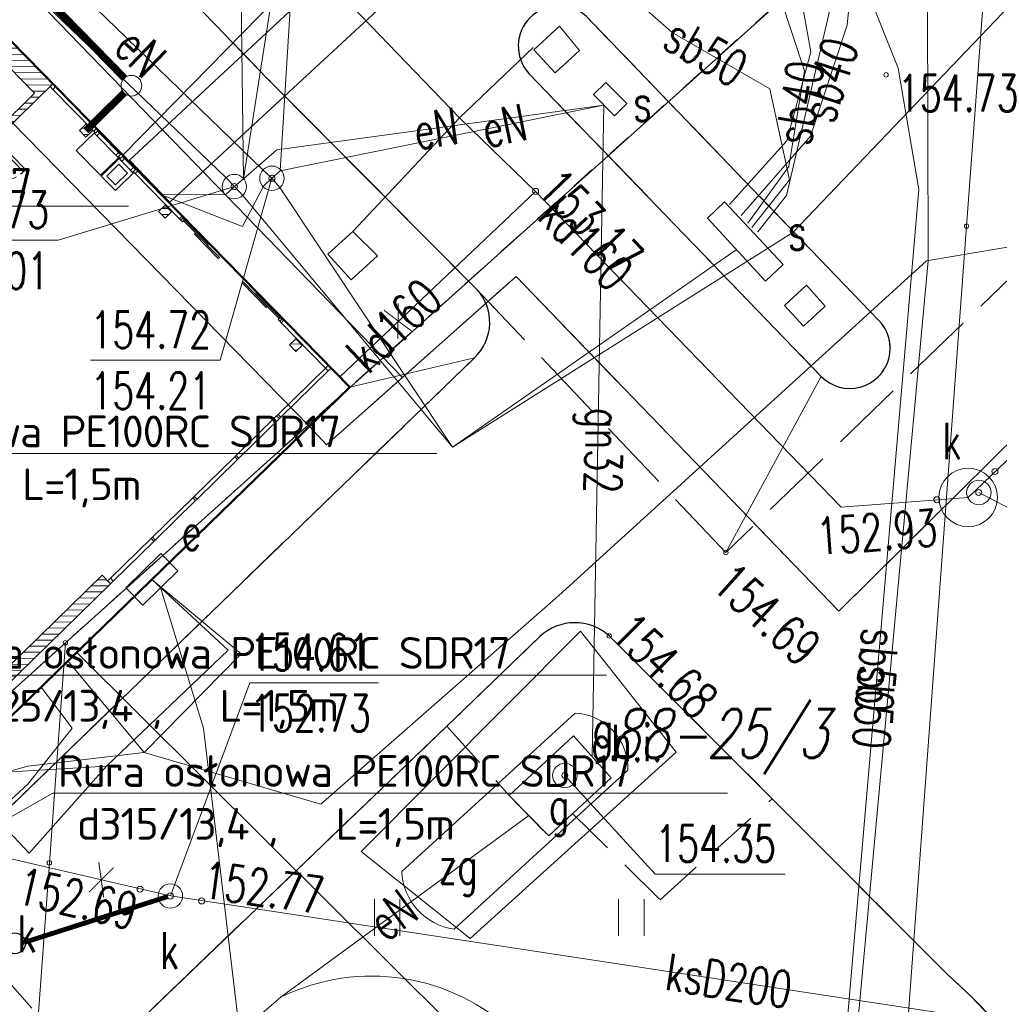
# Model space of a CAD drawing. Header units: feet. Extents: x 7588777 to 15179262, y 5780086 to 11560165.
# Tile 11 of 32: x 7589457 to 7589477, y 5780188 to 5780209. Entities that reach past the tile are written whole.
import ezdxf
from ezdxf import colors
from ezdxf.entities.mleader import LeaderData, LeaderLine
from ezdxf.enums import TextEntityAlignment as Align
from ezdxf.math import Vec2, Vec3

# ---------------------------------------------------------------- set-up
doc = ezdxf.new("R2010")
doc.units = ezdxf.units.FT
doc.header["$MEASUREMENT"] = 0
for name, pattern in [('1_14', [1, -1]), ('1_OTDD', [0]), ('1_OTDI', [0]), ('1_OTKC', [1.5, 1, -0.5]), ('1_OTKJ', [2, 1.5, -0.5]), ('1_OTKK', [0]), ('1_OTZI', [1.5, 1, -0.5]), ('1_OTZT', [1.5, 1, -0.5]), ('3_EGBU_A', [0]), ('4010', [5, 3, -2]), ('4_SUEP_A', [0]), ('4_SUGP', [0]), ('4_SUGU', [0]), ('4_SUGV', [0]), ('4_SUKP', [0]), ('4_SULO', [0]), ('4_SUPK', [0]), ('4_SUSP', [0]), ('4_SUSU', [0]), ('4_SUTP_A', [0]), ('4_SUWP', [0]), ('DASHED', [19.05, 12.7, -6.35]), ('EGDE', [0]), ('EGUG', [1, 0.5, -0.5]), ('HIDDEN2', [6.175, 3.175, -3])]:
    doc.linetypes.add(name, pattern=pattern)
doc.layers.get('0').update_dxf_attribs({"color": 250, "linetype": 'CONTINUOUS', "lineweight": 100})
for name, color, linetype, lineweight in [('__PROJ_BUD_pawilon', 6, 'CONTINUOUS', 18), ('__PROJ_IS_deszczówka', 84, 'CONTINUOUS', 18), ('_ROZBIÓRKA_BUD_pawilon', 1, 'NIEIST_1', 15), ('_ROZBIÓRKA_BUD_wiata', 1, 'NIEIST_1', 15), ('ZZDeszczowa', 92, 'CONTINUOUS', 30), ('ZZSanitarna', 42, 'CONTINUOUS', 30)]:
    doc.layers.add(name, color=color, linetype=linetype, lineweight=lineweight)
for name, color, linetype, lineweight, transparency in [('Dzialki', 7, 'EGDE', 18, 0.7), ('EGBB_L_0', 7, '3_EGBU_A', 50, 0.7), ('Numery_dzialek', 7, 'CONTINUOUS', 9, 0.7), ('OTD_L_13', 7, '1_OTDD', 18, 0.7), ('OTD_L_14', 7, '1_OTDI', 18, 0.7), ('OTK_E_T_1', 7, 'CONTINUOUS', 0, 0.7), ('OTK_L_0', 7, '1_OTKJ', 18, 0.7), ('OTK_L_1', 7, '1_OTKK', 25, 0.7), ('OTK_L_2', 7, '1_OTKC', 18, 0.7), ('OTR_T_0', 7, 'CONTINUOUS', 18, 0.7), ('OTZ_L_3', 7, '1_OTZT', 18, 0.7), ('Punkty', 7, 'CONTINUOUS', 18, 0.7), ('SUE_E_T_1', 1, 'CONTINUOUS', 0, 0.7), ('SUE_T_4', 1, 'CONTINUOUS', 18, 0.7), ('SUEP_E_T_0', 1, 'CONTINUOUS', 0, 0.7), ('SUEP_L_0', 1, '4_SUEP_A', 18, 0.7), ('SUER_T_0', 1, 'CONTINUOUS', 18, 0.7), ('SUG_E_T_2', 52, 'CONTINUOUS', 0, 0.7), ('SUG_E_T_3', 52, 'CONTINUOUS', 0, 0.7), ('SUG_L_2', 52, '4_SUGU', 18, 0.7), ('SUG_L_3', 52, '4_SUGV', 18, 0.7), ('SUGP_E_T_0', 52, 'CONTINUOUS', 0, 0.7), ('SUGP_L_0', 52, '4_SUGP', 18, 0.7), ('SUGR_T_0', 52, 'CONTINUOUS', 18, 0.7), ('SUK_E_T_4', 34, 'CONTINUOUS', 0, 0.7), ('SUK_T_3', 34, 'CONTINUOUS', 18, 0.7), ('SUKP_E_T_0', 34, 'CONTINUOUS', 0, 0.7), ('SUKP_L_0', 34, '4_SUKP', 18, 0.7), ('SUKR_T_0', 34, 'CONTINUOUS', 18, 0.7), ('SUL_L_1', 7, '4_SULO', 18, 0.7), ('SUP_E_T_1', 7, 'CONTINUOUS', 0, 0.7), ('SUP_L_1', 7, '4_SUPK', 18, 0.7), ('SUP_T_0', 7, 'CONTINUOUS', 18, 0.7), ('SUP_T_4', 7, 'CONTINUOUS', 18, 0.7), ('SUS_E_T_0', 7, 'CONTINUOUS', 0, 0.7), ('SUS_L_0', 7, '4_SUSU', 18, 0.7), ('SUSP_E_T_0', 7, 'CONTINUOUS', 0, 0.7), ('SUSP_L_0', 7, '4_SUSP', 18, 0.7), ('SUTP_L_0', 30, '4_SUTP_A', 18, 0.7), ('SUWP_L_0', 5, '4_SUWP', 18, 0.7), ('Uzytki', 3, 'EGUG', 18, 0.7)]:
    doc.layers.add(name, color=color, linetype=linetype, lineweight=lineweight, transparency=transparency)
doc.layers.add('KS_LINIE_TABELI', color=7, linetype='CONTINUOUS')
doc.styles.add('ISOCP', font='isocpeur.ttf')
doc.styles.add('JACEK_07', font='SIMPLEX.SHX', dxfattribs={"width": 0.7})
doc.styles.get("Standard").update_dxf_attribs({"font": 'Simplex.SHX', "width": 0.75})
doc.linetypes.add('NIEIST_1', pattern='A,20,-0.01,["X",Standard,S=5,R=0,X=-2.54,Y=-2.54],-0.01', length=20.02)

# ---------------------------------------------------------------- blocks, each defined once
blk = doc.blocks.new('GRO')
at = {"linetype": 'Continuous'}
blk.add_circle((0, 0), 0.045, dxfattribs=at)
blk = doc.blocks.new('1_OTRS')
at = {"linetype": 'Continuous'}
blk.add_circle((0, 0), 0.045, dxfattribs=at)
blk = doc.blocks.new('1_OTZT')
at = {"linetype": 'Continuous'}
for p, q in [((-0.2625, -0.375), (-0.2625, 0.375)), ((0.2625, -0.375), (0.2625, 0.375))]:
    blk.add_line(p, q, dxfattribs=at)
blk = doc.blocks.new('4_SUES')
at = {"linetype": 'Continuous'}
for p, q in [((0.5, 0.25), (-0.5, 0.25)), ((-0.5, 0.25), (-0.5, -0.25)), ((0.5, -0.25), (0.5, 0.25)), ((-0.5, -0.25), (0.5, -0.25))]:
    blk.add_line(p, q, dxfattribs=at)
blk = doc.blocks.new('4_SUPS')
at = {"linetype": 'Continuous'}
blk.add_circle((0, 0), 0.0625, dxfattribs=at)
blk = doc.blocks.new('4_SUKS')
at = {"linetype": 'Continuous'}
blk.add_circle((0, 0), 0.25, dxfattribs=at)
blk = doc.blocks.new('4_SUPK')
at = {"linetype": 'Continuous'}
blk.add_circle((0, 0), 0.25, dxfattribs=at)
blk = doc.blocks.new('4_SUPW')
at = {"linetype": 'Continuous'}
blk.add_circle((0, 0), 0.25, dxfattribs=at)
blk = doc.blocks.new('A$C2C727012')
at = {"layer": 'ZZSanitarna', "color": 1, "linetype": 'Continuous', "lineweight": 30, "const_width": 0.032}
for points in [[(-1.535, 1.263), (-1.168, 2.334)], [(-1.889, 1.623), (-0.814, 1.974)]]:
    blk.add_lwpolyline(points, dxfattribs=at)
blk = doc.blocks.new('*U51')
for p, q in [((55.5, -22), (55.5, 22)), ((0.5, 3), (0.5, -3)), ((7.5, 3), (0.5, 3)), ((6.5, -3), (6.5, 2)), ((6.5, 2), (7.5, 2)), ((7.5, 2), (7.5, 3)), ((103.5, 2), (103.5, 3)), ((103.5, 3), (110.5, 3)), ((103.5, 2), (104.5, 2)), ((104.5, 2), (104.5, -3)), ((110.5, 3), (110.5, -3)), ((0.5, -3), (6.5, -3)), ((102.5, -2), (97.5, -2)), ((97.5, -2), (97.5, -92)), ((102.5, -1), (102.5, -2)), ((103.5, -1), (102.5, -1)), ((103.5, -93), (103.5, -1)), ((110.5, -3), (104.5, -3)), ((102.5, -92), (97.5, -92)), ((102.5, -93), (102.5, -92)), ((103.5, -93), (102.5, -93))]:
    blk.add_line(p, q)
at = {"linetype": 'DASHED'}
blk.add_arc((102.5, 2), 95, 180, 270, dxfattribs=at)
for p in [(0, 3), (0, 0), (111, 3), (111, 0), (0, -3), (111, -3)]:
    blk.add_point(p)
at = {"style": 'JACEK_07', "width": 0.7}
for s, p in [('90', (52.1, -6.3)), ('200', (68.8, -8.9))]:
    blk.add_text(s, height=10, rotation=90, dxfattribs=at).set_placement(p)
blk = doc.blocks.new('A$C5DF4204B')
at = {"linetype": 'Continuous'}
h = blk.add_hatch(dxfattribs=at)
h.set_pattern_fill('ANSI31', color=256, angle=134.3712)
h.set_pattern_definition([(179.37115025, (7683857.48881, 5766374.33734), (-0.00137190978, -0.12499247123), [])])
h.paths.add_polyline_path([(7589447.018, 5780200.139), (7589447.035, 5780200.121), (7589446.95, 5780200.037), (7589454.166, 5780192.66), (7589458.623, 5780197.02), (7589458.451, 5780197.195), (7589454.282, 5780193.116), (7589448.754, 5780198.767), (7589448.826, 5780198.837), (7589448.739, 5780198.926), (7589448.667, 5780198.856), (7589447.22, 5780200.336)])
h.paths.add_polyline_path([(7589443.117, 5780203.954), (7589445.971, 5780201.038), (7589446.056, 5780201.122), (7589446.074, 5780201.104), (7589446.275, 5780201.301), (7589445.639, 5780201.952), (7589446.139, 5780202.441), (7589446.07, 5780202.513), (7589445.569, 5780202.023), (7589443.576, 5780204.06), (7589444.152, 5780204.623), (7589444.064, 5780204.713), (7589444.046, 5780204.695), (7589443.962, 5780204.781)])
h.paths.add_polyline_path([(7589444.82, 5780205.62), (7589444.904, 5780205.534), (7589444.886, 5780205.517), (7589444.974, 5780205.427), (7589445.113, 5780205.564), (7589447.106, 5780203.527), (7589446.784, 5780203.212), (7589446.854, 5780203.14), (7589447.176, 5780203.455), (7589447.7, 5780202.919), (7589447.826, 5780203.041), (7589447.756, 5780203.113), (7589447.702, 5780203.06), (7589445.184, 5780205.634), (7589445.438, 5780205.882), (7589445.351, 5780205.971), (7589445.333, 5780205.954), (7589445.249, 5780206.04)], flags=17)
h.paths.add_polyline_path([(7589446.107, 5780206.879), (7589446.191, 5780206.793), (7589446.173, 5780206.776), (7589446.26, 5780206.686), (7589446.596, 5780207.015), (7589448.589, 5780204.978), (7589448, 5780204.401), (7589448.524, 5780203.865), (7589448.47, 5780203.812), (7589448.54, 5780203.741), (7589448.88, 5780204.073), (7589448.81, 5780204.144), (7589448.596, 5780203.934), (7589448.158, 5780204.381), (7589449.016, 5780205.22), (7589449.523, 5780204.702), (7589449.595, 5780204.772), (7589449.28, 5780205.094), (7589449.316, 5780205.129), (7589449.246, 5780205.2), (7589449.21, 5780205.165), (7589449, 5780205.38), (7589448.679, 5780205.065), (7589446.686, 5780207.102), (7589448.08, 5780208.466), (7589450.282, 5780206.214), (7589449.961, 5780205.9), (7589450.031, 5780205.828), (7589450.352, 5780206.143), (7589450.667, 5780205.821), (7589451.239, 5780206.38), (7589451.169, 5780206.452), (7589450.669, 5780205.962), (7589448.151, 5780208.536), (7589450.295, 5780210.634), (7589450.306, 5780210.623), (7589451.124, 5780211.424), (7589451.229, 5780211.317), (7589451.247, 5780211.334), (7589451.044, 5780211.541), (7589451.027, 5780211.524), (7589450.943, 5780211.61)], flags=17)
h.paths.add_polyline_path([(7589453.175, 5780211.051), (7589453.839, 5780210.372), (7589452.91, 5780209.463), (7589453.032, 5780209.338), (7589453.104, 5780209.408), (7589453.051, 5780209.461), (7589453.909, 5780210.301), (7589454.643, 5780209.55), (7589453.785, 5780208.711), (7589453.733, 5780208.764), (7589453.661, 5780208.695), (7589453.714, 5780208.641), (7589453.035, 5780207.977), (7589452.556, 5780208.466), (7589452.484, 5780208.396), (7589452.624, 5780208.253), (7589451.731, 5780207.379), (7589451.919, 5780207.186), (7589451.884, 5780207.151), (7589451.954, 5780207.08), (7589451.989, 5780207.115), (7589453.108, 5780205.971), (7589451.929, 5780204.817), (7589451.684, 5780205.067), (7589451.33, 5780204.721), (7589451.4, 5780204.65), (7589451.682, 5780204.926), (7589453.242, 5780203.332), (7589451.92, 5780202.038), (7589450.36, 5780203.632), (7589450.685, 5780203.95), (7589450.615, 5780204.022), (7589450.219, 5780203.634), (7589451.848, 5780201.968), (7589449.532, 5780199.703), (7589449.619, 5780199.613), (7589455.538, 5780205.403), (7589455.451, 5780205.493), (7589454.564, 5780204.626), (7589454.529, 5780204.661), (7589454.458, 5780204.591), (7589454.493, 5780204.556), (7589453.313, 5780203.402), (7589452.016, 5780204.728), (7589453.196, 5780205.882), (7589453.829, 5780205.235), (7589453.9, 5780205.305), (7589453.48, 5780205.734), (7589453.695, 5780205.943), (7589453.625, 5780206.015), (7589453.411, 5780205.805), (7589451.89, 5780207.36), (7589452.712, 5780208.164), (7589453.033, 5780207.835), (7589453.82, 5780208.604), (7589455.019, 5780207.379), (7589454.34, 5780206.714), (7589454.41, 5780206.643), (7589455.16, 5780207.377), (7589455.23, 5780207.305), (7589455.302, 5780207.375), (7589455.011, 5780207.672), (7589455.065, 5780207.725), (7589454.995, 5780207.796), (7589454.942, 5780207.744), (7589454.067, 5780208.637), (7589454.818, 5780209.371), (7589455.692, 5780208.478), (7589455.639, 5780208.425), (7589455.708, 5780208.354), (7589455.762, 5780208.406), (7589457.066, 5780207.073), (7589456.316, 5780206.339), (7589456.001, 5780206.661), (7589455.93, 5780206.591), (7589456.332, 5780206.18), (7589457.441, 5780207.265), (7589452.091, 5780212.733), (7589451.786, 5780212.435), (7589451.87, 5780212.349), (7589451.852, 5780212.331), (7589452.055, 5780212.124), (7589452.073, 5780212.142), (7589451.968, 5780212.249), (7589452.165, 5780212.441), (7589453.353, 5780211.226)])
h.paths.add_polyline_path([(7589457.987, 5780206.309), (7589458.12, 5780206.173), (7589458.251, 5780206.301), (7589458.118, 5780206.437)])
h.paths.add_polyline_path([(7589459.609, 5780204.651), (7589459.742, 5780204.515), (7589459.873, 5780204.643), (7589459.74, 5780204.779)])
h.paths.add_polyline_path([(7589462.288, 5780201.913), (7589462.421, 5780201.777), (7589462.551, 5780201.905), (7589462.419, 5780202.041)])
at = {"linetype": 'HIDDEN2', "ltscale": 2}
for p, q in [((7589459.147, 5780205.521), (7589458.373, 5780206.313)), ((7589458.4, 5780206.256), (7589458.828, 5780205.818)), ((7589458.871, 5780205.774), (7589459.091, 5780205.55))]:
    blk.add_line(p, q, dxfattribs=at)
for points in [[(7589452.091, 5780212.733), (7589457.441, 5780207.265), (7589456.332, 5780206.18)], [(7589456.316, 5780206.339), (7589457.066, 5780207.073), (7589455.762, 5780208.406)], [(7589458.301, 5780206.271), (7589458.287, 5780206.257), (7589458.343, 5780206.2), (7589458.4, 5780206.256), (7589458.358, 5780206.299)], [(7589458.799, 5780205.762), (7589458.785, 5780205.748), (7589458.729, 5780205.805), (7589458.786, 5780205.861), (7589458.828, 5780205.818)], [(7589458.814, 5780205.747), (7589458.8, 5780205.733), (7589458.856, 5780205.676), (7589458.913, 5780205.732), (7589458.871, 5780205.774)], [(7589459.104, 5780205.451), (7589459.09, 5780205.437), (7589459.034, 5780205.494), (7589459.091, 5780205.55), (7589459.133, 5780205.507)]]:
    blk.add_lwpolyline(points)
at = {"linetype": 'Continuous', "lineweight": 18}
for points in [[(7589457.384, 5780207.209), (7589457.441, 5780207.265), (7589457.497, 5780207.208), (7589457.44, 5780207.152)], [(7589458.28, 5780206.293), (7589457.44, 5780207.152), (7589457.497, 5780207.208), (7589458.338, 5780206.349)], [(7589460.034, 5780204.5), (7589459.125, 5780205.429), (7589459.182, 5780205.485), (7589460.091, 5780204.556)], [(7589460.034, 5780204.5), (7589460.091, 5780204.556), (7589460.119, 5780204.527), (7589460.062, 5780204.471)], [(7589460.062, 5780204.471), (7589460.097, 5780204.435), (7589460.14, 5780204.477), (7589460.105, 5780204.513)], [(7589460.14, 5780204.477), (7589460.63, 5780203.977), (7589460.608, 5780203.956), (7589460.119, 5780204.456)], [(7589460.363, 5780204.206), (7589460.853, 5780203.706), (7589460.831, 5780203.685), (7589460.342, 5780204.185)], [(7589461.832, 5780202.705), (7589461.342, 5780203.206), (7589461.321, 5780203.185), (7589461.81, 5780202.684)], [(7589462.098, 5780202.476), (7589461.609, 5780202.976), (7589461.587, 5780202.955), (7589462.077, 5780202.455)], [(7589462.055, 5780202.434), (7589462.09, 5780202.398), (7589462.133, 5780202.44), (7589462.098, 5780202.476)], [(7589462.09, 5780202.398), (7589462.147, 5780202.454), (7589462.175, 5780202.426), (7589462.118, 5780202.37)], [(7589463.027, 5780201.44), (7589462.118, 5780202.37), (7589462.175, 5780202.426), (7589463.084, 5780201.496)], [(7589463.027, 5780201.44), (7589462.055, 5780200.489), (7589462.111, 5780200.432), (7589463.083, 5780201.383)], [(7589463.027, 5780201.44), (7589463.084, 5780201.496), (7589463.14, 5780201.439), (7589463.083, 5780201.383)], [(7589462.026, 5780200.461), (7589461.197, 5780199.65), (7589461.253, 5780199.593), (7589462.082, 5780200.404)], [(7589462.055, 5780200.489), (7589462.111, 5780200.432), (7589462.082, 5780200.404), (7589462.026, 5780200.461)], [(7589461.169, 5780199.622), (7589460.339, 5780198.811), (7589460.395, 5780198.754), (7589461.225, 5780199.565)], [(7589461.197, 5780199.65), (7589461.253, 5780199.593), (7589461.225, 5780199.565), (7589461.169, 5780199.622)], [(7589460.311, 5780198.783), (7589459.482, 5780197.972), (7589459.538, 5780197.915), (7589460.367, 5780198.726)], [(7589460.339, 5780198.811), (7589460.395, 5780198.754), (7589460.367, 5780198.726), (7589460.311, 5780198.783)], [(7589459.453, 5780197.944), (7589458.624, 5780197.133), (7589458.68, 5780197.075), (7589459.509, 5780197.887)], [(7589459.482, 5780197.972), (7589459.538, 5780197.915), (7589459.509, 5780197.887), (7589459.453, 5780197.944)], [(7589458.624, 5780197.133), (7589458.68, 5780197.075), (7589458.623, 5780197.02), (7589458.567, 5780197.077)]]:
    blk.add_lwpolyline(points, close=True, dxfattribs=at)
for points in [[(7589458.251, 5780206.301), (7589458.12, 5780206.173), (7589457.987, 5780206.309), (7589458.118, 5780206.437)], [(7589458.373, 5780206.313), (7589458.338, 5780206.349), (7589458.28, 5780206.293), (7589458.315, 5780206.257)], [(7589458.885, 5780205.788), (7589458.842, 5780205.832), (7589458.785, 5780205.776), (7589458.828, 5780205.733)], [(7589459.147, 5780205.521), (7589459.182, 5780205.485), (7589459.125, 5780205.429), (7589459.09, 5780205.465)], [(7589459.873, 5780204.643), (7589459.742, 5780204.515), (7589459.609, 5780204.651), (7589459.74, 5780204.779)], [(7589462.551, 5780201.905), (7589462.421, 5780201.777), (7589462.288, 5780201.913), (7589462.419, 5780202.041)], [(7589447.22, 5780200.336), (7589448.667, 5780198.856), (7589448.739, 5780198.926), (7589448.826, 5780198.837), (7589448.754, 5780198.767), (7589454.282, 5780193.116), (7589458.451, 5780197.195), (7589458.623, 5780197.02), (7589454.166, 5780192.66), (7589446.95, 5780200.037), (7589447.035, 5780200.121), (7589447.018, 5780200.139)]]:
    blk.add_lwpolyline(points, close=True)
at = {"linetype": 'HIDDEN2', "ltscale": 2}
for points in [[(7589458.287, 5780206.257), (7589458.785, 5780205.748), (7589458.42, 5780205.391), (7589457.922, 5780205.9)], [(7589459.09, 5780205.437), (7589458.8, 5780205.733), (7589458.435, 5780205.375), (7589458.725, 5780205.079)], [(7589458.974, 5780205.438), (7589458.797, 5780205.618), (7589458.548, 5780205.374), (7589458.724, 5780205.194)]]:
    blk.add_lwpolyline(points, close=True, dxfattribs=at)
at = {"linetype": 'Continuous'}
blk.add_lwpolyline([(7589462.147, 5780202.454), (7589460.119, 5780204.527)], dxfattribs=at)
at = {"xscale": 0.01, "yscale": 0.01, "zscale": 0.01, "rotation": 44.37115025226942}
blk.add_blockref('*U51', (7589455.494, 5780205.448), dxfattribs=at)

msp = doc.modelspace()

# ---------------------------------------------------------------- linework, layer by layer
at = {"layer": '__PROJ_IS_deszczówka', "const_width": 0.15}
for points in [[(7589458.9078, 5780207.3836), (7589457.0992, 5780209.2323)], [(7589458.1189, 5780206.3053), (7589458.8994, 5780207.0783)]]:
    msp.add_lwpolyline(points, dxfattribs=at)
at = {"layer": '__PROJ_IS_deszczówka', "linetype": 'Continuous'}
msp.add_circle((7589459.0513, 5780207.2269), 0.2125, dxfattribs=at)
at = {"layer": '_ROZBIÓRKA_BUD_pawilon'}
msp.add_lwpolyline([(7589447.195, 5780203.408), (7589456.316, 5780194.044), (7589463.525, 5780201.046), (7589454.379, 5780210.395)], close=True, dxfattribs=at)
at = {"layer": '_ROZBIÓRKA_BUD_wiata', "color": 7, "linetype": '4010'}
msp.add_lwpolyline([(7589464.6016, 5780201.2497), (7589466.93, 5780203.32), (7589473.54, 5780196.46), (7589485.36, 5780208.15), (7589478.78, 5780215.12), (7589473.51, 5780209.83), (7589463.56, 5780220.18), (7589454.5899, 5780211.5929)], dxfattribs=at)
at = {"layer": '_ROZBIÓRKA_BUD_wiata', "linetype": 'NIEIST_1'}
msp.add_lwpolyline([(7589464.6016, 5780201.2497), (7589463.05, 5780199.87), (7589462.7013, 5780200.2435), (7589453.5546, 5780209.5932), (7589453.02, 5780210.09), (7589454.5899, 5780211.5929)], close=True, dxfattribs=at)
at = {"layer": '_ROZBIÓRKA_BUD_wiata', "color": 7, "linetype": '4010'}
for points in [[(7589467.2929, 5780207.9651), (7589467.73, 5780207.49), (7589468.23, 5780207.95), (7589467.82, 5780208.45)], [(7589463.59, 5780204.24), (7589463.0754, 5780203.773), (7589463.55, 5780203.25), (7589464.09, 5780203.74)], [(7589472.4289, 5780202.7197), (7589472.82, 5780202.3), (7589473.26, 5780202.71), (7589472.88, 5780203.14)]]:
    msp.add_lwpolyline(points, close=True, dxfattribs=at)
at = {"layer": 'Dzialki'}
for p, q in [((7589457.7, 5780195.81), (7589476.8, 5780212.97)), ((7589476.16, 5780204.35), (7589476.58, 5780210.03)), ((7589473.73, 5780171.42), (7589476.16, 5780204.35)), ((7589454.14, 5780192.61), (7589457.7, 5780195.81)), ((7589457.7, 5780195.81), (7589457.37, 5780191.3)), ((7589457.37, 5780191.3), (7589456.39, 5780177.81))]:
    msp.add_line(p, q, dxfattribs=at)
at = {"layer": 'EGBB_L_0', "linetype": '3_EGBU_A'}
for p, q in [((7589463.525, 5780201.046), (7589454.379, 5780210.395)), ((7589456.316, 5780194.044), (7589463.525, 5780201.046))]:
    msp.add_line(p, q, dxfattribs=at)
at = {"layer": 'OTD_L_13', "linetype": '1_OTDD'}
for p, q in [((7589467.82, 5780208.45), (7589467.2929, 5780207.9651)), ((7589468.23, 5780207.95), (7589467.82, 5780208.45)), ((7589467.2929, 5780207.9651), (7589467.73, 5780207.49)), ((7589467.73, 5780207.49), (7589468.23, 5780207.95)), ((7589463.59, 5780204.24), (7589463.0754, 5780203.773)), ((7589464.09, 5780203.74), (7589463.59, 5780204.24)), ((7589463.0754, 5780203.773), (7589463.55, 5780203.25)), ((7589463.55, 5780203.25), (7589464.09, 5780203.74)), ((7589472.88, 5780203.14), (7589472.4289, 5780202.7197)), ((7589473.26, 5780202.71), (7589472.88, 5780203.14)), ((7589472.4289, 5780202.7197), (7589472.82, 5780202.3)), ((7589472.82, 5780202.3), (7589473.26, 5780202.71))]:
    msp.add_line(p, q, dxfattribs=at)
at = {"layer": 'OTD_L_14', "linetype": '1_OTDI'}
for p, q in [((7589463.525, 5780201.046), (7589454.379, 5780210.395)), ((7589485.36, 5780208.15), (7589473.54, 5780196.46)), ((7589466.93, 5780203.32), (7589463.05, 5780199.87)), ((7589473.54, 5780196.46), (7589466.93, 5780203.32)), ((7589462.7001, 5780200.2448), (7589463.525, 5780201.046)), ((7589463.05, 5780199.87), (7589462.7001, 5780200.2448))]:
    msp.add_line(p, q, dxfattribs=at)
at = {"layer": 'OTK_L_0', "linetype": '1_OTKJ'}
for p, q in [((7589486.15, 5780212.1), (7589471.23, 5780197.66)), ((7589461.82, 5780207.39), (7589460.18, 5780209.09)), ((7589474.35, 5780202.43), (7589468.37, 5780208.65)), ((7589466.12, 5780203.06), (7589461.82, 5780207.39)), ((7589467.19, 5780207.48), (7589473.18, 5780201.27)), ((7589471.23, 5780197.66), (7589466.12, 5780203.06)), ((7589466.08, 5780201.65), (7589453.89, 5780189.86)), ((7589465.51, 5780194.1), (7589467.42, 5780195.94)), ((7589468.84, 5780195.95), (7589472.18, 5780192.61)), ((7589457.34, 5780186.26), (7589465.51, 5780194.1)), ((7589472.18, 5780192.61), (7589475.77, 5780189.01))]:
    msp.add_line(p, q, dxfattribs=at)
at = {"layer": 'OTK_L_0', "linetype": '1_14'}
msp.add_line((7589473.18, 5780201.27), (7589471.23, 5780197.66), dxfattribs=at)
at = {"layer": 'OTK_L_0', "linetype": '1_OTKJ'}
for centre, radius, start, end in [((7589467.8077, 5780208.037), 0.8318, 47.46879, 222.04359), ((7589465.3913, 5780202.3751), 1, 313.52452, 43.22553), ((7589473.7701, 5780201.8449), 0.8238, 224.25188, 45.25631), ((7589468.1354, 5780195.1714), 1.05, 47.85742, 132.94955), ((7589467.5461, 5780179.716), 12.4101, 1.81953, 48.49587)]:
    msp.add_arc(centre, radius, start, end, dxfattribs=at)
at = {"layer": 'OTK_L_1', "linetype": '1_OTKK'}
for p, q in [((7589474.35, 5780202.43), (7589468.37, 5780208.65)), ((7589461.82, 5780207.39), (7589466.12, 5780203.06)), ((7589467.19, 5780207.48), (7589473.18, 5780201.27)), ((7589466.08, 5780201.65), (7589453.89, 5780189.86)), ((7589467.42, 5780195.94), (7589465.51, 5780194.1)), ((7589472.18, 5780192.61), (7589468.84, 5780195.95)), ((7589465.51, 5780194.1), (7589457.34, 5780186.26)), ((7589475.77, 5780189.01), (7589472.18, 5780192.61))]:
    msp.add_line(p, q, dxfattribs=at)
for centre, radius, start, end in [((7589467.8077, 5780208.037), 0.8318, 47.46879, 222.04359), ((7589465.3913, 5780202.3751), 1, 313.52452, 43.22553), ((7589473.7701, 5780201.8449), 0.8238, 224.25188, 45.25631), ((7589468.1354, 5780195.1714), 1.05, 47.85742, 132.94955), ((7589467.5461, 5780179.716), 12.4101, 1.81953, 48.49587)]:
    msp.add_arc(centre, radius, start, end, dxfattribs=at)
at = {"layer": 'OTK_L_2', "linetype": '1_OTKC'}
for p, q in [((7589463.525, 5780201.046), (7589454.379, 5780210.395)), ((7589461.82, 5780207.39), (7589460.18, 5780209.09)), ((7589466.12, 5780203.06), (7589461.82, 5780207.39)), ((7589453.89, 5780189.86), (7589466.08, 5780201.65)), ((7589456.316, 5780194.044), (7589463.525, 5780201.046)), ((7589467.42, 5780195.94), (7589465.51, 5780194.1)), ((7589472.18, 5780192.61), (7589468.84, 5780195.95)), ((7589465.51, 5780194.1), (7589466.79, 5780192.68)), ((7589466.79, 5780192.68), (7589467.6, 5780191.85)), ((7589469.88, 5780190.54), (7589472.18, 5780192.61)), ((7589467.6, 5780191.85), (7589468.09, 5780192.31)), ((7589468.09, 5780192.31), (7589469.88, 5780190.54))]:
    msp.add_line(p, q, dxfattribs=at)
at = {"layer": 'OTK_L_2', "linetype": '1_14'}
msp.add_line((7589463.525, 5780201.046), (7589466.08, 5780201.65), dxfattribs=at)
at = {"layer": 'OTK_L_2', "linetype": '1_OTKC'}
for centre, radius, start, end in [((7589465.3913, 5780202.3751), 1, 313.52452, 43.22553), ((7589468.1354, 5780195.1714), 1.05, 47.85742, 132.94955)]:
    msp.add_arc(centre, radius, start, end, dxfattribs=at)
at = {"layer": 'OTZ_L_3', "linetype": '1_OTZI'}
for p, q in [((7589457.34, 5780186.26), (7589465.51, 5780194.1)), ((7589465.51, 5780194.1), (7589466.79, 5780192.68)), ((7589466.79, 5780192.68), (7589467.6, 5780191.85)), ((7589469.88, 5780190.54), (7589472.18, 5780192.61)), ((7589472.18, 5780192.61), (7589475.77, 5780189.01)), ((7589467.6, 5780191.85), (7589468.09, 5780192.31)), ((7589468.09, 5780192.31), (7589469.88, 5780190.54))]:
    msp.add_line(p, q, dxfattribs=at)
msp.add_arc((7589467.5461, 5780179.716), 12.4101, 1.81953, 48.49587, dxfattribs=at)
at = {"layer": 'SUEP_L_0', "linetype": '4_SUEP_A'}
for p, q in [((7589461.35, 5780205.32), (7589461.23, 5780214.28)), ((7589461.35, 5780205.32), (7589462.56, 5780213.07)), ((7589462.56, 5780213.07), (7589462.1, 5780205.48)), ((7589455.22, 5780211.82), (7589461.74, 5780205.51)), ((7589460.98, 5780205.35), (7589454.58, 5780211.5)), ((7589479.45, 5780211.39), (7589472.6, 5780204.22)), ((7589468.73, 5780206.83), (7589462.03, 5780205.91)), ((7589468.73, 5780206.83), (7589462.1, 5780205.48)), ((7589462.03, 5780205.91), (7589461.35, 5780205.32)), ((7589461.74, 5780205.51), (7589461.93, 5780205.33)), ((7589461.93, 5780205.33), (7589462.1, 5780205.48)), ((7589461.16, 5780205.16), (7589460.98, 5780205.35)), ((7589460.98, 5780204.99), (7589461.16, 5780205.16)), ((7589461.16, 5780205.16), (7589461.35, 5780205.32)), ((7589461.16, 5780205.16), (7589461.34, 5780204.97)), ((7589461.33, 5780204.34), (7589461.76, 5780205.17)), ((7589461.76, 5780205.17), (7589461.93, 5780205.33)), ((7589462.09, 5780205.14), (7589461.93, 5780205.33)), ((7589444.08, 5780205.09), (7589456.96, 5780191.5)), ((7589459.66, 5780205), (7589460.98, 5780204.99)), ((7589459.67, 5780204.99), (7589461.33, 5780204.34)), ((7589461.34, 5780204.97), (7589465.63, 5780199.82)), ((7589465.63, 5780199.82), (7589462.09, 5780205.14)), ((7589472.6, 5780204.22), (7589465.63, 5780199.82)), ((7589465.63, 5780199.82), (7589471.44, 5780203.86)), ((7589459.47, 5780197.11), (7589461.3, 5780195.58)), ((7589459.47, 5780197.11), (7589461.03, 5780195.66)), ((7589459.64, 5780196.96), (7589459.47, 5780197.11)), ((7589460.53, 5780194.06), (7589459.64, 5780196.96)), ((7589461.03, 5780195.66), (7589458.54, 5780193.28)), ((7589461.3, 5780195.58), (7589459.31, 5780193.56)), ((7589461.32, 5780187.37), (7589460.53, 5780194.06)), ((7589459.31, 5780193.56), (7589456.93, 5780193.28)), ((7589456.48, 5780193.16), (7589458.54, 5780193.28)), ((7589456.93, 5780193.28), (7589456.48, 5780193.16)), ((7589456.96, 5780191.5), (7589458.54, 5780193.28)), ((7589462.12, 5780188.55), (7589467.19, 5780192.27)), ((7589462.12, 5780188.55), (7589460.5, 5780187.17))]:
    msp.add_line(p, q, dxfattribs=at)
msp.add_arc((7589463.9743, 5780184.7592), 4.2201, 46.2975, 116.06579, dxfattribs=at)
at = {"layer": 'SUER_T_0', "linetype": 'Continuous', "lineweight": 0}
for p, q in [((7589461.16, 5780205.16), (7589457.55, 5780204.06)), ((7589461.93, 5780205.33), (7589460.87, 5780201.6)), ((7589454.89, 5780204.06), (7589457.55, 5780204.06)), ((7589458.21, 5780201.6), (7589460.87, 5780201.6))]:
    msp.add_line(p, q, dxfattribs=at)
at = {"layer": 'SUG_L_2', "linetype": '4_SUGU'}
for p, q in [((7589468.11, 5780193.9), (7589466.79, 5780192.68)), ((7589468.88, 5780193.04), (7589468.11, 5780193.9)), ((7589467.6, 5780191.85), (7589468.88, 5780193.04)), ((7589466.79, 5780192.68), (7589467.6, 5780191.85))]:
    msp.add_line(p, q, dxfattribs=at)
at = {"layer": 'SUG_L_3', "linetype": '4_SUGV'}
for p, q in [((7589468.14, 5780194.37), (7589464.59, 5780191.12)), ((7589465.66, 5780189.94), (7589469.22, 5780193.2))]:
    msp.add_line(p, q, dxfattribs=at)
for centre, radius, start, end in [((7589468.0804, 5780193.2315), 1.14, 358.41548, 87.0033), ((7589465.8387, 5780191.1772), 1.25, 182.62267, 261.77954)]:
    msp.add_arc(centre, radius, start, end, dxfattribs=at)
at = {"layer": 'SUGP_L_0', "linetype": '4_SUGP'}
for p, q in [((7589468.49, 5780193.47), (7589468.73, 5780206.83)), ((7589475.34, 5780203.64), (7589486.39, 5780205.49)), ((7589467.8, 5780196.77), (7589475.34, 5780203.64)), ((7589462.93, 5780192.5), (7589467.8, 5780196.77)), ((7589457.75, 5780195.44), (7589459.31, 5780193.56)), ((7589457.84, 5780194.06), (7589457.2, 5780194.9)), ((7589456.93, 5780192.91), (7589457.84, 5780194.06)), ((7589459.31, 5780193.56), (7589462.93, 5780192.5)), ((7589454.01, 5780190.25), (7589456.93, 5780192.91))]:
    msp.add_line(p, q, dxfattribs=at)
at = {"layer": 'SUGR_T_0', "linetype": 'Continuous', "lineweight": 0}
for p, q in [((7589467.93, 5780193.09), (7589469.78, 5780191.07)), ((7589469.78, 5780191.07), (7589472.44, 5780191.07))]:
    msp.add_line(p, q, dxfattribs=at)
at = {"layer": 'SUKP_L_0', "linetype": '4_SUKP'}
for p, q in [((7589465.77, 5780206.57), (7589459.44, 5780213.16)), ((7589465.77, 5780206.57), (7589467.28, 5780208.01)), ((7589484.58, 5780206.83), (7589476.19, 5780198.79)), ((7589463.59, 5780204.24), (7589465.77, 5780206.57)), ((7589467.33, 5780205.06), (7589465.77, 5780206.57)), ((7589467.33, 5780205.06), (7589463.32, 5780201.26)), ((7589473.59, 5780198.59), (7589467.33, 5780205.06)), ((7589476.19, 5780198.79), (7589473.59, 5780198.59)), ((7589459.85, 5780190.62), (7589443.82, 5780194.35)), ((7589482.74, 5780187.14), (7589459.85, 5780190.62)), ((7589457.01, 5780188.32), (7589455.95, 5780189.53))]:
    msp.add_line(p, q, dxfattribs=at)
at = {"layer": 'SUKR_T_0', "linetype": 'Continuous', "lineweight": 0}
for p, q in [((7589476.41, 5780198.89), (7589478, 5780198.06)), ((7589459.85, 5780190.62), (7589461.48, 5780194.99)), ((7589461.48, 5780194.99), (7589464.1128, 5780194.99))]:
    msp.add_line(p, q, dxfattribs=at)
at = {"layer": 'SUL_L_1', "linetype": '4_SULO'}
for p, q in [((7589467.47, 5780213.57), (7589459.01, 5780205.7)), ((7589459.84, 5780204.84), (7589469.28, 5780213.58)), ((7589459.01, 5780205.7), (7589459.84, 5780204.84))]:
    msp.add_line(p, q, dxfattribs=at)
at = {"layer": 'SUP_L_1', "linetype": '4_SUPK'}
for p, q in [((7589468.25, 5780196.05), (7589463.76, 5780191.53)), ((7589470.21, 5780193.57), (7589468.25, 5780196.05)), ((7589465.99, 5780189.75), (7589470.21, 5780193.57)), ((7589463.76, 5780191.53), (7589465.99, 5780189.75))]:
    msp.add_line(p, q, dxfattribs=at)
msp.add_circle((7589476.19, 5780198.79), 0.6, dxfattribs=at)
at = {"layer": 'SUS_L_0', "linetype": '4_SUSU'}
for p, q in [((7589468.77, 5780207.29), (7589468.52, 5780207.05)), ((7589469.2, 5780206.86), (7589468.77, 5780207.29)), ((7589468.52, 5780207.05), (7589468.95, 5780206.61)), ((7589468.95, 5780206.61), (7589469.2, 5780206.86)), ((7589471.2, 5780204.85), (7589470.85, 5780204.51)), ((7589472.4, 5780203.56), (7589471.2, 5780204.85)), ((7589470.85, 5780204.51), (7589472.04, 5780203.22)), ((7589472.04, 5780203.22), (7589472.4, 5780203.56))]:
    msp.add_line(p, q, dxfattribs=at)
at = {"layer": 'SUSP_L_0', "linetype": '4_SUSP'}
for p, q in [((7589475.34, 5780216.16), (7589475.37, 5780203.64)), ((7589474.17, 5780212.64), (7589473.71, 5780208.47)), ((7589471.17, 5780212.58), (7589472.84, 5780207.53)), ((7589470.13, 5780208.32), (7589468.53, 5780209.73)), ((7589472.97, 5780207.92), (7589472.63, 5780209.8)), ((7589474.76, 5780207.59), (7589473.89, 5780209.76)), ((7589472.47, 5780204.98), (7589473.36, 5780208.78)), ((7589473.71, 5780208.47), (7589472.96, 5780206.19)), ((7589472.13, 5780207.16), (7589470.13, 5780208.32)), ((7589472.48, 5780206.1), (7589472.97, 5780207.92)), ((7589475.18, 5780205.1), (7589474.76, 5780207.59)), ((7589472.84, 5780207.53), (7589472.52, 5780205.57)), ((7589472.53, 5780205.3), (7589472.13, 5780207.16)), ((7589472.96, 5780206.19), (7589471.54, 5780204.57)), ((7589471.3, 5780204.79), (7589472.48, 5780206.1)), ((7589472.52, 5780205.57), (7589471.68, 5780204.41)), ((7589471.76, 5780204.32), (7589472.53, 5780205.3)), ((7589471.88, 5780204.23), (7589472.47, 5780204.98)), ((7589473.67, 5780187.51), (7589475.18, 5780205.1)), ((7589475.37, 5780203.64), (7589473.94, 5780188.1))]:
    msp.add_line(p, q, dxfattribs=at)
at = {"layer": 'SUTP_L_0', "linetype": '4_SUTP_A'}
msp.add_line((7589457.93, 5780195.61), (7589478.37, 5780175.28), dxfattribs=at)
at = {"layer": 'SUWP_L_0', "linetype": '4_SUWP'}
msp.add_line((7589466.53, 5780213.62), (7589458.89, 5780205.82), dxfattribs=at)
at = {"layer": 'Uzytki'}
for p, q in [((7589457.7, 5780195.81), (7589476.8, 5780212.97)), ((7589454.14, 5780192.61), (7589457.7, 5780195.81))]:
    msp.add_line(p, q, dxfattribs=at)
at = {"layer": 'ZZSanitarna', "linetype": 'Continuous', "lineweight": 30, "const_width": 0.1}
msp.add_lwpolyline([(7589456.8602, 5780189.6694), (7589459.789, 5780190.6066)], dxfattribs=at)
at = {"layer": 'ZZSanitarna', "linetype": 'Continuous', "lineweight": 30}
msp.add_circle((7589456.6655, 5780189.6492), 0.2125, dxfattribs=at)

# ---------------------------------------------------------------- block references
at = {"layer": '__PROJ_BUD_pawilon', "color": 5, "linetype": 'Continuous'}
msp.add_blockref('A$C5DF4204B', (0, 0), dxfattribs=at)
at = {"layer": 'OTR_T_0'}
for p in [(7589474.51, 5780207.45), (7589471.23, 5780197.66), (7589468.84, 5780195.95)]:
    msp.add_blockref('1_OTRS', p, dxfattribs=at)
at = {"layer": 'OTZ_L_3'}
for p in [(7589464.29, 5780190.18), (7589469.29, 5780190.18)]:
    msp.add_blockref('1_OTZT', p, dxfattribs=at)
at = {"layer": 'Punkty'}
for p in [(7589476.16, 5780204.35), (7589457.7, 5780195.81), (7589457.37, 5780191.3)]:
    msp.add_blockref('GRO', p, dxfattribs=at)
at = {"layer": 'SUE_T_4', "rotation": 44.47001295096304}
msp.add_blockref('4_SUES', (7589459.47, 5780197.11), dxfattribs=at)
at = {"layer": 'SUER_T_0'}
for p, rotation in [((7589461.93, 5780205.33), 311.1100011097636), ((7589461.16, 5780205.16), 312.8800002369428)]:
    msp.add_blockref('4_SUPS', p, dxfattribs=dict(at, rotation=rotation))
at = {"layer": 'SUGR_T_0'}
msp.add_blockref('4_SUPS', (7589467.93, 5780193.09), dxfattribs=at)
at = {"layer": 'SUK_T_3'}
msp.add_blockref('4_SUKS', (7589459.85, 5780190.62), dxfattribs=at)
at = {"layer": 'SUKR_T_0'}
for p in [(7589467.33, 5780205.06), (7589476.74, 5780199.32), (7589476.41, 5780198.89), (7589475.55, 5780198.74), (7589459.23, 5780190.76), (7589460.49, 5780190.52)]:
    msp.add_blockref('4_SUPS', p, dxfattribs=at)
at = {"layer": 'SUKR_T_0', "rotation": 269.9999974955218}
msp.add_blockref('4_SUPS', (7589459.85, 5780190.62), dxfattribs=at)
at = {"layer": 'SUP_T_0'}
for p in [(7589461.93, 5780205.33), (7589461.16, 5780205.16)]:
    msp.add_blockref('4_SUPK', p, dxfattribs=at)
at = {"layer": 'SUP_T_4'}
for p in [(7589476.41, 5780198.89), (7589467.93, 5780193.09)]:
    msp.add_blockref('4_SUPW', p, dxfattribs=at)
at = {"layer": 'ZZDeszczowa', "linetype": 'Continuous'}
for p, xscale, yscale, zscale, rotation in [((7589465.8757, 5780202.8709), 0.6399999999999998, 0.6399999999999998, 0.6399999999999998, 71.83160812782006), ((7589459.725, 5780190.312), 0.64, 0.64, 0.64, 26.80108765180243)]:
    msp.add_blockref('A$C2C727012', p, dxfattribs=dict(at, xscale=xscale, yscale=yscale, zscale=zscale, rotation=rotation))

# ---------------------------------------------------------------- texts
at = {"layer": 'Numery_dzialek', "oblique": 15, "width": 0.7}
msp.add_text('88-25/3', height=1, dxfattribs=at).set_placement((7589468.86, 5780194.45), align=Align.TOP_LEFT)
at = {"layer": 'OTK_E_T_1', "lineweight": 9, "width": 0.7}
msp.add_text('ch.i.', height=0.75, dxfattribs=at).set_placement((7589468.47, 5780193.38))
at = {"layer": 'OTR_T_0', "lineweight": 9, "width": 0.7}
msp.add_text('154.73', height=0.75, dxfattribs=at).set_placement((7589474.75, 5780207.45), align=Align.TOP_LEFT)
msp.add_text('154.69', height=0.75, rotation=317.72, dxfattribs=at).set_placement((7589471.41, 5780197.5), align=Align.TOP_LEFT)
msp.add_text('154.68', height=0.75, rotation=315.07, dxfattribs=at).set_placement((7589468.84, 5780195.95))
at = {"layer": 'SUE_E_T_1', "lineweight": 9, "width": 0.7}
msp.add_text('e', height=0.75, dxfattribs=at).set_placement((7589460.08, 5780197.71))
at = {"layer": 'SUEP_E_T_0', "lineweight": 9, "width": 0.7}
for rotation, p in [(315.94, (7589459.24, 5780207.92)), (7.82001, (7589465.29, 5780206.35)), (11.51001, (7589466.69, 5780206.41)), (36.26999, (7589464.4, 5780190.23))]:
    msp.add_text('eN', height=0.75, rotation=rotation, dxfattribs=at).set_placement(p, align=Align.MIDDLE)
at = {"layer": 'SUER_T_0', "lineweight": 9, "width": 0.7}
for s, p in [('154.73', (7589454.89, 5780205.06)), ('154.01', (7589454.89, 5780203.81)), ('154.72', (7589458.21, 5780202.6)), ('154.21', (7589458.21, 5780201.35))]:
    msp.add_text(s, height=0.75, dxfattribs=at).set_placement(p, align=Align.TOP_LEFT)
at = {"layer": 'SUG_E_T_2', "lineweight": 9, "width": 0.7}
msp.add_text('g', height=0.75, dxfattribs=at).set_placement((7589467.6, 5780192.1))
at = {"layer": 'SUG_E_T_3', "lineweight": 9, "width": 0.7}
msp.add_text('zg', height=0.75, dxfattribs=at).set_placement((7589465.34, 5780190.87))
at = {"layer": 'SUGP_E_T_0', "lineweight": 9, "width": 0.7}
msp.add_text('gn32', height=0.75, rotation=268.97, dxfattribs=at).set_placement((7589468.6, 5780199.75), align=Align.MIDDLE)
at = {"layer": 'SUGR_T_0', "lineweight": 9, "width": 0.7}
msp.add_text('154.35', height=0.75, dxfattribs=at).set_placement((7589469.78, 5780192.07), align=Align.TOP_LEFT)
at = {"layer": 'SUK_E_T_4', "lineweight": 9, "width": 0.7}
msp.add_text('k', height=0.75, dxfattribs=at).set_placement((7589456.72, 5780189.47))
msp.add_text('k', height=0.75, dxfattribs=at).set_placement((7589459.83, 5780189.88), align=Align.TOP_CENTER)
at = {"layer": 'SUKP_E_T_0', "lineweight": 9, "width": 0.7}
for s, rotation, p in [('kd160', 314.05, (7589468.36, 5780204)), ('kd160', 43.45999, (7589464.43, 5780202.31)), ('ksD200', 351.36, (7589471.29, 5780188.88))]:
    msp.add_text(s, height=0.75, rotation=rotation, dxfattribs=at).set_placement(p, align=Align.MIDDLE)
at = {"layer": 'SUKR_T_0', "lineweight": 9, "width": 0.7}
for s, rotation, p in [('153.17', 314.02, (7589467.33, 5780205.06)), ('152.77', 352.12, (7589460.48, 5780190.59))]:
    msp.add_text(s, height=0.75, rotation=rotation, dxfattribs=at).set_placement(p)
for s, rotation, p in [('152.93', 4.37, (7589475.53, 5780198.55)), ('152.69', 346.9, (7589459.24, 5780190.65))]:
    msp.add_text(s, height=0.75, rotation=rotation, dxfattribs=at).set_placement(p, align=Align.TOP_RIGHT)
for s, p in [('154.61', (7589461.48, 5780195.99)), ('152.73', (7589461.48, 5780194.74))]:
    msp.add_text(s, height=0.75, dxfattribs=at).set_placement(p, align=Align.TOP_LEFT)
at = {"layer": 'SUP_E_T_1', "lineweight": 9, "width": 0.7}
msp.add_text('k', height=0.75, dxfattribs=at).set_placement((7589476.05, 5780199.57), align=Align.RIGHT)
msp.add_text('g', height=0.75, dxfattribs=at).set_placement((7589468.5, 5780193.67))
at = {"layer": 'SUS_E_T_0', "lineweight": 9, "width": 0.7}
for p in [(7589469.33, 5780206.5), (7589472.5, 5780203.86)]:
    msp.add_text('s', height=0.75, dxfattribs=at).set_placement(p)
at = {"layer": 'SUSP_E_T_0', "lineweight": 9, "width": 0.7}
for s, rotation, p in [('sb50', 329.89, (7589470.82, 5780207.92)), ('sb40', 71.79, (7589473.34, 5780207.35)), ('sb40', 80.73001, (7589472.73, 5780206.88)), ('sb50', 265.09, (7589474.33, 5780195.25)), ('sb50', 265.09, (7589474.27, 5780194.49))]:
    msp.add_text(s, height=0.75, rotation=rotation, dxfattribs=at).set_placement(p, align=Align.MIDDLE)

# ---------------------------------------------------------------- leaders
at = {"layer": 'KS_LINIE_TABELI', "color": 7, "linetype": 'Continuous'}
ml = msp.add_multileader_mtext('Standard', dxfattribs=at)
ml.set_content('{\\T0.95;Rura osłonowa PE100RC SDR17\\P d225/13,4,   L=1,5m}', color=7, style='ISOCP')
ml.set_leader_properties(lineweight=18)
ml.build(insert=Vec2(0, 0))
ml.multileader.update_dxf_attribs({"text_left_attachment_type": 6, "text_right_attachment_type": 6, "dogleg_length": 0.01, "arrow_head_size": 0.18})
ctx = ml.context
ctx.base_point, ctx.char_height, ctx.arrow_head_size, ctx.landing_gap_size, ctx.plane_origin = Vec3(7589445.1858, 5780204.7604), 0.65, 0.18, 0.09, Vec3(7589441.3357, 5780204.2076)
ctx.left_attachment, ctx.right_attachment = 6, 6
notes = []
notes.append((ctx, [(1, (1, 1, 0), (7589445.1758, 5780204.7604), (1, 0), 0.01, [(1, [(7589441.3357, 5780204.2076), (7589446.1031, 5780198.9338)], 0, [])])]))
ctx.mtext.insert, ctx.mtext.flow_direction = Vec3(7589445.2758, 5780205.5404), 5
ml = msp.add_multileader_mtext('Standard', dxfattribs=at)
ml.set_content('{\\T0.95;Rura osłonowa PE100RC SDR17\\P d110/6,6 ,   L=1,5m}', color=7, style='ISOCP')
ml.set_leader_properties(lineweight=18)
ml.build(insert=Vec2(0, 0))
ml.multileader.update_dxf_attribs({"text_left_attachment_type": 6, "text_right_attachment_type": 6, "dogleg_length": 0.01, "arrow_head_size": 0.18})
ctx = ml.context
ctx.base_point, ctx.char_height, ctx.arrow_head_size, ctx.landing_gap_size, ctx.plane_origin = Vec3(7589451.5019, 5780199.6869), 0.65, 0.18, 0.09, Vec3(7589442.522, 5780204.1556)
ctx.left_attachment, ctx.right_attachment = 6, 6
notes.append((ctx, [(1, (1, 1, 0), (7589451.4919, 5780199.6869), (1, 0), 0.01, [(1, [(7589447.0215, 5780198.1509)], 0, [])])]))
ctx.mtext.insert, ctx.mtext.flow_direction = Vec3(7589451.5919, 5780200.4669), 5
ml = msp.add_multileader_mtext('Standard', dxfattribs=at)
ml.set_content('{\\T0.95;Rura osłonowa PE100RC SDR17\\P d225/13,4 ,   L=1,5m}', color=7, style='ISOCP')
ml.set_leader_properties(lineweight=18)
ml.build(insert=Vec2(0, 0))
ml.multileader.update_dxf_attribs({"text_left_attachment_type": 6, "text_right_attachment_type": 6, "dogleg_length": 0.01, "arrow_head_size": 0.18})
ctx = ml.context
ctx.base_point, ctx.char_height, ctx.arrow_head_size, ctx.landing_gap_size, ctx.plane_origin = Vec3(7589454.9778, 5780195.147), 0.65, 0.18, 0.09, Vec3(7589448.4032, 5780196.7435)
ctx.left_attachment, ctx.right_attachment = 6, 6
notes.append((ctx, [(1, (1, 1, 0), (7589454.9678, 5780195.147), (1, 0), 0.01, [(1, [(7589448.4032, 5780196.7435), (7589448.692, 5780195.991)], 0, [])])]))
ctx.mtext.insert, ctx.mtext.flow_direction = Vec3(7589455.0678, 5780195.927), 5
ml = msp.add_multileader_mtext('Standard', dxfattribs=at)
ml.set_content('{\\T0.95;Rura osłonowa PE100RC SDR17\\P d315/13,4 ,   L=1,5m}', color=7, style='ISOCP')
ml.set_leader_properties(lineweight=18)
ml.build(insert=Vec2(0, 0))
ml.multileader.update_dxf_attribs({"text_left_attachment_type": 6, "text_right_attachment_type": 6, "dogleg_length": 0.01, "arrow_head_size": 0.18})
ctx = ml.context
ctx.base_point, ctx.char_height, ctx.arrow_head_size, ctx.landing_gap_size, ctx.plane_origin = Vec3(7589457.4546, 5780192.7267), 0.65, 0.18, 0.09, Vec3(7589447.0555, 5780192.6348)
ctx.left_attachment, ctx.right_attachment = 6, 6
notes.append((ctx, [(1, (1, 1, 0), (7589457.4446, 5780192.7267), (1, 0), 0.01, [(0, [(7589453.9841, 5780190.7723)], 0, [])])]))
ctx.mtext.insert, ctx.mtext.flow_direction = Vec3(7589457.5446, 5780193.5067), 5
for ctx, leaders in notes:
    for number, flags, end, landing, length, lines in leaders:
        leader = LeaderData()
        leader.index, (leader.has_last_leader_line, leader.has_dogleg_vector, leader.attachment_direction) = number, flags
        leader.last_leader_point, leader.dogleg_vector, leader.dogleg_length = Vec3(end), Vec3(landing), length
        for number, points, colour, breaks in lines:
            line = LeaderLine()
            line.index, line.vertices, line.color, line.breaks = number, Vec3.list(points), colors.encode_raw_color(colour), breaks
            leader.lines.append(line)
        ctx.leaders.append(leader)

doc.saveas('drawing.dxf')
